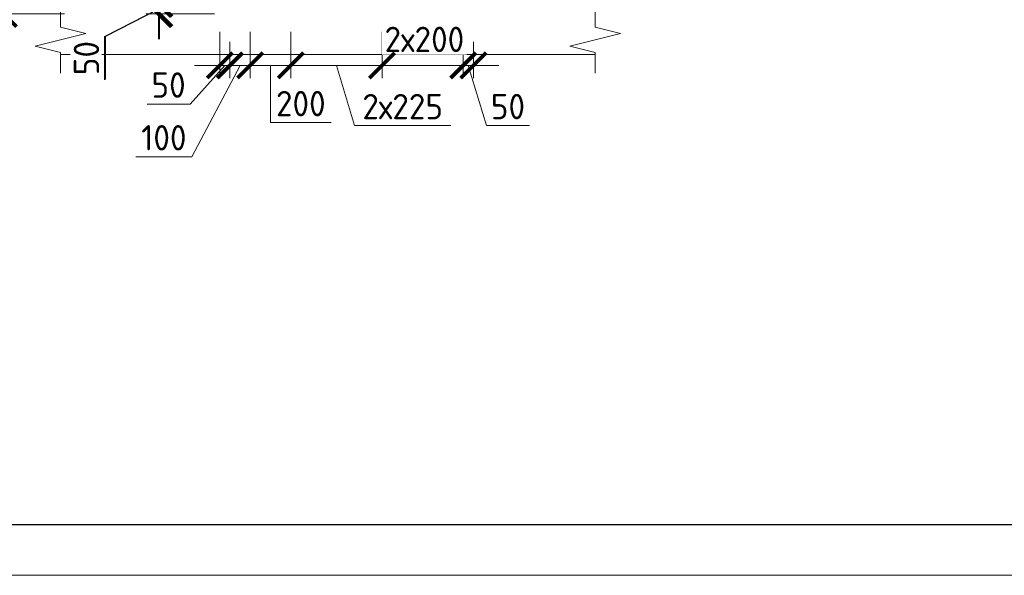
# Model space of a CAD drawing. Header units: millimetres. Extents: x 369815 to 1481759, y -423071 to -27917.
# Tile 168 of 256: x 547734 to 557441, y -396966 to -391486. Entities that reach past the tile are written whole.
import ezdxf

# ---------------------------------------------------------------- set-up
doc = ezdxf.new("R2010")
doc.units = ezdxf.units.MM
doc.linetypes.add('01 Штриховая _4 мм_', pattern=[6, 3.5, -2.5])
for name, color, linetype, lineweight in [('AF_Perekritie', 90, 'Continuous', 18), ('AF_Stena', 90, 'Continuous', 18), ('KR_Fundament', 253, 'Continuous', 18), ('Выноски', 20, 'Continuous', 20), ('размер', 1, 'Continuous', 25), ('РАЗМЕРЫ', 1, 'Continuous', 9), ('Текст', 7, 'Continuous', 25), ('ТОНКИЕ', 7, 'Continuous', 9)]:
    doc.layers.add(name, color=color, linetype=linetype, lineweight=lineweight)
doc.layers.add('ТОЛСТЫЕ_ОСНОВНЫЕ', color=6, linetype='Continuous')
doc.styles.add('GOST-2.304_Type-B', font='GOST_Common.ttf')
doc.styles.add('ГОСТ', font='GOST_Common.ttf')
doc.dimstyles.new('мой 25', dxfattribs={"dimscale": 100, "dimtxt": 2.5, "dimasz": 2.5, "dimexe": 1.25, "dimexo": 0.625, "dimtad": 1, "dimdec": 0, "dimlfac": 0.5, "dimtxsty": 'GOST-2.304_Type-B', "dimblk": 'ARCHTICK', "dimcen": 2.5, "dimdle": 1.25, "dimaunit": 1, "dimadec": 1, "dimazin": 2, "dimtfac": 1, "dimtdec": 0, "dimtmove": 1, "dimatfit": 3, "dimfxl": 6, "dimfxlon": 1, "dimtfill": 1, "dimlwd": -1, "dimlwe": -1, "dimarcsym": 0})

# ---------------------------------------------------------------- blocks, each defined once
blk = doc.blocks.new('штамп кж1.1')
at = {"layer": 'Текст', "color": 7, "attachment_point": 1, "style": 'ГОСТ'}
for s, width, heights, insert, char_height in [('\\pi594.35517;{\\fTimes New Roman|b0|i0|c204|p18;\\C256;Строительство жилого комплекса со  встроенными помещениями \\P\\pi1441.86779;общественного-делового, коммерческого назначения и \\P\\pi41.3631;поликлиническим учреждением по адресу: г. Чита, ул. 1-я Коллективная}', 11543.072, [0], (411117.5, -81801.3), 250), ('\\pi389.01406;{\\fTimes New Roman|b0|i0|c204|p18;\\C256;«Жилой дом со встроенными помещениями \\P\\pi641.91601;общественно-делового и коммерческого \\P\\pi302.06381;назначения на первом этаже здания», поз. 3.1\\P}', 7000, [1500], (410843.9, -83330.8), 225)]:
    blk.add_mtext_dynamic_manual_height_columns(s, width=width, gutter_width=12.5, heights=heights, dxfattribs=dict(at, insert=insert, char_height=char_height))
blk = doc.blocks.new('*U78')
at = {"layer": 'ТОЛСТЫЕ_ОСНОВНЫЕ', "color": 6}
blk.add_lwpolyline([(20, 5), (415, 5), (415, 292), (20, 292)], close=True, dxfattribs=at)
at = {"layer": 'ТОНКИЕ'}
blk.add_lwpolyline([(0, 0), (420, 0), (420, 297), (0, 297)], close=True, dxfattribs=at)
blk = doc.blocks.new('_ArchTick')
at = {"color": 0, "linetype": 'ByBlock', "const_width": 0.15}
blk.add_lwpolyline([(-0.5, -0.5), (0.5, 0.5)], dxfattribs=at)
blk = doc.blocks.new('*D1889')
at = {"layer": 'DEFPOINTS', "color": 0, "transparency": 16777216}
for p in [(548496.7, -385529.7), (547577.7, -391429.7), (549055.4, -391429.7)]:
    blk.add_point(p, dxfattribs=at)
at = {"layer": 'РАЗМЕРЫ', "color": 0, "linetype": 'Continuous', "transparency": 16777216}
for p, q in [((547577.7, -385404.7), (547577.7, -391554.7)), ((548177.7, -385529.7), (547452.7, -385529.7)), ((548177.7, -391429.7), (547452.7, -391429.7))]:
    blk.add_line(p, q, dxfattribs=at)
at = {"layer": 'РАЗМЕРЫ', "color": 0, "transparency": 16777216, "xscale": 250, "yscale": 250, "zscale": 250}
for p, rotation in [((547577.7, -385529.7), 90), ((547577.7, -391429.7), 270)]:
    blk.add_blockref('_ArchTick', p, dxfattribs=dict(at, rotation=rotation))
at = {"layer": 'РАЗМЕРЫ', "color": 0, "transparency": 16777216, "insert": (547390.2, -388479.7), "char_height": 250, "attachment_point": 5, "rotation": 90, "style": 'GOST-2.304_Type-B', "bg_fill": 3, "box_fill_scale": 1.1, "bg_fill_color": 256, "bg_fill_true_color": 13158600, "bg_fill_transparency": 0}
blk.add_mtext('2950', dxfattribs=at)
blk = doc.blocks.new('*D1857')
at = {"layer": 'DEFPOINTS', "color": 0, "transparency": 16777216}
for p in [(549102.3, -391329.9), (549707, -391329.9), (549707, -391429.7)]:
    blk.add_point(p, dxfattribs=at)
at = {"layer": 'РАЗМЕРЫ', "color": 0, "linetype": 'Continuous', "transparency": 16777216}
for p, q in [((549102.3, -391329.9), (549102.3, -391079.9)), ((549644.5, -391329.9), (548977.3, -391329.9)), ((549102.3, -391429.7), (549102.3, -391329.9)), ((549102.3, -391429.7), (549102.3, -391329.9)), ((549102.3, -391379.8), (548571, -391653.1)), ((549644.5, -391429.7), (548977.3, -391429.7)), ((549102.3, -391429.7), (549102.3, -391679.7)), ((548571, -391653.1), (548571, -392078.1))]:
    blk.add_line(p, q, dxfattribs=at)
at = {"layer": 'РАЗМЕРЫ', "color": 0, "transparency": 16777216, "xscale": 250, "yscale": 250, "zscale": 250}
for p, rotation in [((549102.3, -391329.9), 270), ((549102.3, -391429.7), 90)]:
    blk.add_blockref('_ArchTick', p, dxfattribs=dict(at, rotation=rotation))
at = {"layer": 'РАЗМЕРЫ', "color": 0, "transparency": 16777216, "insert": (548383.5, -391865.6), "char_height": 250, "attachment_point": 5, "rotation": 90, "style": 'GOST-2.304_Type-B', "bg_fill": 3, "box_fill_scale": 1.1, "bg_fill_color": 256, "bg_fill_true_color": 13158600, "bg_fill_transparency": 0}
blk.add_mtext('50', dxfattribs=at)
blk = doc.blocks.new('*D1809')
at = {"layer": 'DEFPOINTS', "color": 0, "transparency": 16777216}
for p in [(550007, -391542.3), (550407, -391542.3), (550007, -391937.1)]:
    blk.add_point(p, dxfattribs=at)
at = {"layer": 'РАЗМЕРЫ', "color": 0, "linetype": 'Continuous', "transparency": 16777216}
for p, q in [((550007, -391604.8), (550007, -392062.1)), ((550407, -391604.8), (550407, -392062.1)), ((550532, -391937.1), (549882, -391937.1)), ((550207, -391937.1), (550205.6, -392501.5)), ((550205.6, -392501.5), (550805.6, -392501.5))]:
    blk.add_line(p, q, dxfattribs=at)
at = {"layer": 'РАЗМЕРЫ', "color": 0, "transparency": 16777216, "xscale": 250, "yscale": 250, "zscale": 250, "rotation": 180}
blk.add_blockref('_ArchTick', (550007, -391937.1), dxfattribs=at)
at = {"layer": 'РАЗМЕРЫ', "color": 0, "transparency": 16777216, "xscale": 250, "yscale": 250, "zscale": 250}
blk.add_blockref('_ArchTick', (550407, -391937.1), dxfattribs=at)
at = {"layer": 'РАЗМЕРЫ', "color": 0, "transparency": 16777216, "insert": (550505.6, -392314), "char_height": 250, "attachment_point": 5, "style": 'GOST-2.304_Type-B', "bg_fill": 3, "box_fill_scale": 1.1, "bg_fill_color": 256, "bg_fill_true_color": 13158600, "bg_fill_transparency": 0}
blk.add_mtext('200', dxfattribs=at)
blk = doc.blocks.new('*D1810')
at = {"layer": 'DEFPOINTS', "color": 0, "transparency": 16777216}
for p in [(550407, -391542.3), (551306.3, -391642.3), (551306.3, -391937.1)]:
    blk.add_point(p, dxfattribs=at)
at = {"layer": 'РАЗМЕРЫ', "color": 0, "linetype": 'Continuous', "transparency": 16777216}
for p, q in [((550407, -391604.8), (550407, -392062.1)), ((551306.3, -391704.8), (551306.3, -392062.1)), ((550282, -391937.1), (551431.3, -391937.1)), ((550856.7, -391937.1), (551034.8, -392530.8)), ((551034.8, -392530.8), (551984.8, -392530.8))]:
    blk.add_line(p, q, dxfattribs=at)
at = {"layer": 'РАЗМЕРЫ', "color": 0, "transparency": 16777216, "xscale": 250, "yscale": 250, "zscale": 250, "rotation": 180}
blk.add_blockref('_ArchTick', (550407, -391937.1), dxfattribs=at)
at = {"layer": 'РАЗМЕРЫ', "color": 0, "transparency": 16777216, "xscale": 250, "yscale": 250, "zscale": 250}
blk.add_blockref('_ArchTick', (551306.3, -391937.1), dxfattribs=at)
at = {"layer": 'РАЗМЕРЫ', "color": 0, "transparency": 16777216, "insert": (551509.8, -392343.3), "char_height": 250, "attachment_point": 5, "style": 'GOST-2.304_Type-B', "bg_fill": 3, "box_fill_scale": 1.1, "bg_fill_color": 256, "bg_fill_true_color": 13158600, "bg_fill_transparency": 0}
blk.add_mtext('2х225', dxfattribs=at)
blk = doc.blocks.new('*D1811')
at = {"layer": 'DEFPOINTS', "color": 0, "transparency": 16777216}
for p in [(552107, -391542.3), (552207, -391642.3), (552207, -391937.1)]:
    blk.add_point(p, dxfattribs=at)
at = {"layer": 'РАЗМЕРЫ', "color": 0, "linetype": 'Continuous', "transparency": 16777216}
for p, q in [((552107, -391604.8), (552107, -392062.1)), ((552207, -391704.8), (552207, -392062.1)), ((552107, -391937.1), (551857, -391937.1)), ((552107, -391937.1), (552207, -391937.1)), ((552107, -391937.1), (552207, -391937.1)), ((552157, -391937.1), (552335.1, -392530.8)), ((552207, -391937.1), (552457, -391937.1)), ((552335.1, -392530.8), (552760.1, -392530.8))]:
    blk.add_line(p, q, dxfattribs=at)
at = {"layer": 'РАЗМЕРЫ', "color": 0, "transparency": 16777216, "xscale": 250, "yscale": 250, "zscale": 250}
blk.add_blockref('_ArchTick', (552107, -391937.1), dxfattribs=at)
at = {"layer": 'РАЗМЕРЫ', "color": 0, "transparency": 16777216, "xscale": 250, "yscale": 250, "zscale": 250, "rotation": 180}
blk.add_blockref('_ArchTick', (552207, -391937.1), dxfattribs=at)
at = {"layer": 'РАЗМЕРЫ', "color": 0, "transparency": 16777216, "insert": (552547.6, -392343.3), "char_height": 250, "attachment_point": 5, "style": 'GOST-2.304_Type-B', "bg_fill": 3, "box_fill_scale": 1.1, "bg_fill_color": 256, "bg_fill_true_color": 13158600, "bg_fill_transparency": 0}
blk.add_mtext('50', dxfattribs=at)
blk = doc.blocks.new('*D1812')
at = {"layer": 'DEFPOINTS', "color": 0, "transparency": 16777216}
blk.add_point((551306.3, -391937.8), dxfattribs=at)
at = {"layer": 'РАЗМЕРЫ', "color": 0, "linetype": 'Continuous', "transparency": 16777216}
for p, q in [((551306.3, -391605.5), (551306.3, -392062.8)), ((552107, -391699.6), (552107, -392062.8)), ((552232, -391937.8), (551181.3, -391937.8))]:
    blk.add_line(p, q, dxfattribs=at)
at = {"layer": 'РАЗМЕРЫ', "color": 0, "transparency": 16777216, "insert": (551724, -391680.4), "char_height": 250, "attachment_point": 5, "style": 'GOST-2.304_Type-B', "bg_fill": 3, "box_fill_scale": 1.1, "bg_fill_color": 256, "bg_fill_true_color": 13158600, "bg_fill_transparency": 0}
blk.add_mtext('2х200', dxfattribs=at)
at = {"layer": 'DEFPOINTS', "color": 0, "transparency": 16777216}
for p in [(551306.3, -391543), (552107, -391637.1)]:
    blk.add_point(p, dxfattribs=at)
at = {"layer": 'РАЗМЕРЫ', "color": 0, "transparency": 16777216, "xscale": 250, "yscale": 250, "zscale": 250, "rotation": 180}
blk.add_blockref('_ArchTick', (551306.3, -391937.8), dxfattribs=at)
at = {"layer": 'РАЗМЕРЫ', "color": 0, "transparency": 16777216, "xscale": 250, "yscale": 250, "zscale": 250}
blk.add_blockref('_ArchTick', (552107, -391937.8), dxfattribs=at)
blk = doc.blocks.new('*D1813')
at = {"layer": 'DEFPOINTS', "color": 0, "transparency": 16777216}
for p in [(549707, -391542.3), (549807, -391642.3), (549807, -391937.1)]:
    blk.add_point(p, dxfattribs=at)
at = {"layer": 'РАЗМЕРЫ', "color": 0, "linetype": 'Continuous', "transparency": 16777216}
for p, q in [((549707, -391604.8), (549707, -392062.1)), ((549807, -391704.8), (549807, -392062.1)), ((549757, -391937.1), (549414.4, -392318.2)), ((549707, -391937.1), (549457, -391937.1)), ((549707, -391937.1), (549807, -391937.1)), ((549707, -391937.1), (549807, -391937.1)), ((549807, -391937.1), (550057, -391937.1)), ((549414.4, -392318.2), (548989.4, -392318.2))]:
    blk.add_line(p, q, dxfattribs=at)
at = {"layer": 'РАЗМЕРЫ', "color": 0, "transparency": 16777216, "xscale": 250, "yscale": 250, "zscale": 250}
blk.add_blockref('_ArchTick', (549707, -391937.1), dxfattribs=at)
at = {"layer": 'РАЗМЕРЫ', "color": 0, "transparency": 16777216, "xscale": 250, "yscale": 250, "zscale": 250, "rotation": 180}
blk.add_blockref('_ArchTick', (549807, -391937.1), dxfattribs=at)
at = {"layer": 'РАЗМЕРЫ', "color": 0, "transparency": 16777216, "insert": (549201.9, -392130.7), "char_height": 250, "attachment_point": 5, "style": 'GOST-2.304_Type-B', "bg_fill": 3, "box_fill_scale": 1.1, "bg_fill_color": 256, "bg_fill_true_color": 13158600, "bg_fill_transparency": 0}
blk.add_mtext('50', dxfattribs=at)
blk = doc.blocks.new('*D1814')
at = {"layer": 'DEFPOINTS', "color": 0, "transparency": 16777216}
for p in [(549807, -391642.3), (550007, -391798.5), (550007, -391937.1)]:
    blk.add_point(p, dxfattribs=at)
at = {"layer": 'РАЗМЕРЫ', "color": 0, "linetype": 'Continuous', "transparency": 16777216}
for p, q in [((549807, -391704.8), (549807, -392062.1)), ((549907, -391937.1), (549430.8, -392838.1)), ((549682, -391937.1), (550132, -391937.1)), ((550007, -391861), (550007, -392062.1)), ((549430.8, -392838.1), (548880.8, -392838.1))]:
    blk.add_line(p, q, dxfattribs=at)
at = {"layer": 'РАЗМЕРЫ', "color": 0, "transparency": 16777216, "xscale": 250, "yscale": 250, "zscale": 250, "rotation": 180}
blk.add_blockref('_ArchTick', (549807, -391937.1), dxfattribs=at)
at = {"layer": 'РАЗМЕРЫ', "color": 0, "transparency": 16777216, "xscale": 250, "yscale": 250, "zscale": 250}
blk.add_blockref('_ArchTick', (550007, -391937.1), dxfattribs=at)
at = {"layer": 'РАЗМЕРЫ', "color": 0, "transparency": 16777216, "insert": (549155.8, -392650.6), "char_height": 250, "attachment_point": 5, "style": 'GOST-2.304_Type-B', "bg_fill": 3, "box_fill_scale": 1.1, "bg_fill_color": 256, "bg_fill_true_color": 13158600, "bg_fill_transparency": 0}
blk.add_mtext('100', dxfattribs=at)
blk = doc.blocks.new('*D2407')
at = {"layer": 'DEFPOINTS', "color": 0, "transparency": 16777216}
for p in [(549111.2, -391329.3), (549715.9, -391329.3), (549715.9, -391429.1)]:
    blk.add_point(p, dxfattribs=at)
at = {"layer": 'РАЗМЕРЫ', "color": 0, "linetype": 'Continuous', "transparency": 16777216}
for p, q in [((549111.2, -391329.3), (549111.2, -391079.3)), ((549653.4, -391329.3), (548986.2, -391329.3)), ((549111.2, -391429.1), (549111.2, -391329.3)), ((549111.2, -391429.1), (549111.2, -391329.3)), ((549111.2, -391379.2), (548579.9, -391652.5)), ((549653.4, -391429.1), (548986.2, -391429.1)), ((549111.2, -391429.1), (549111.2, -391679.1)), ((548579.9, -391652.5), (548579.9, -392077.5))]:
    blk.add_line(p, q, dxfattribs=at)
at = {"layer": 'РАЗМЕРЫ', "color": 0, "transparency": 16777216, "xscale": 250, "yscale": 250, "zscale": 250}
for p, rotation in [((549111.2, -391329.3), 270), ((549111.2, -391429.1), 90)]:
    blk.add_blockref('_ArchTick', p, dxfattribs=dict(at, rotation=rotation))
at = {"layer": 'РАЗМЕРЫ', "color": 0, "transparency": 16777216, "insert": (548392.4, -391865), "char_height": 250, "attachment_point": 5, "rotation": 90, "style": 'GOST-2.304_Type-B', "bg_fill": 3, "box_fill_scale": 1.1, "bg_fill_color": 256, "bg_fill_true_color": 13158600, "bg_fill_transparency": 0}
blk.add_mtext('50', dxfattribs=at)
blk = doc.blocks.new('*D2406')
at = {"layer": 'DEFPOINTS', "color": 0, "transparency": 16777216}
for p in [(549111.2, -391329.3), (549715.9, -391329.3), (549715.9, -391429.1)]:
    blk.add_point(p, dxfattribs=at)
at = {"layer": 'РАЗМЕРЫ', "color": 0, "linetype": 'Continuous', "transparency": 16777216}
for p, q in [((549111.2, -391329.3), (549111.2, -391079.3)), ((549653.4, -391329.3), (548986.2, -391329.3)), ((549111.2, -391429.1), (549111.2, -391329.3)), ((549111.2, -391429.1), (549111.2, -391329.3)), ((549111.2, -391379.2), (548579.9, -391652.5)), ((549653.4, -391429.1), (548986.2, -391429.1)), ((549111.2, -391429.1), (549111.2, -391679.1)), ((548579.9, -391652.5), (548579.9, -392077.5))]:
    blk.add_line(p, q, dxfattribs=at)
at = {"layer": 'РАЗМЕРЫ', "color": 0, "transparency": 16777216, "xscale": 250, "yscale": 250, "zscale": 250}
for p, rotation in [((549111.2, -391329.3), 270), ((549111.2, -391429.1), 90)]:
    blk.add_blockref('_ArchTick', p, dxfattribs=dict(at, rotation=rotation))
at = {"layer": 'РАЗМЕРЫ', "color": 0, "transparency": 16777216, "insert": (548392.4, -391865), "char_height": 250, "attachment_point": 5, "rotation": 90, "style": 'GOST-2.304_Type-B', "bg_fill": 3, "box_fill_scale": 1.1, "bg_fill_color": 256, "bg_fill_true_color": 13158600, "bg_fill_transparency": 0}
blk.add_mtext('50', dxfattribs=at)

msp = doc.modelspace()

# ---------------------------------------------------------------- linework, layer by layer
at = {"layer": 'AF_Perekritie', "linetype": '01 Штриховая _4 мм_', "lineweight": 9}
msp.add_line((553408.5, -391829.7, 3100), (553327.1, -391829.7, 3100), dxfattribs=at)
at = {"layer": 'AF_Stena', "lineweight": 20, "elevation": 3100}
for points in [[(553408.5, -391504.7), (553408.5, -391354.7)], [(553408.5, -391504.7), (553408.5, -391559.7)], [(553408.5, -391559.7), (553658.5, -391622.2)], [(548386.2, -391622.2), (547886.2, -391747.2)], [(553658.5, -391622.2), (553158.5, -391747.2)], [(547886.2, -391747.2), (548136.2, -391809.7)], [(553158.5, -391747.2), (553408.5, -391809.7)], [(548136.2, -391809.7), (548136.2, -391864.7)], [(553408.5, -391809.7), (553408.5, -391864.7)], [(548136.2, -391864.7), (548136.2, -392014.7)], [(553408.5, -391864.7), (553408.5, -392014.7)]]:
    msp.add_lwpolyline(points, dxfattribs=at)
at = {"layer": 'KR_Fundament', "lineweight": 9}
msp.add_line((548136.2, -391829.7, 3100), (553327, -391829.7, 3100), dxfattribs=at)

# ---------------------------------------------------------------- block references
at = {"xscale": 100, "yscale": 100, "zscale": 100}
msp.add_blockref('*U78', (542900.4, -396966.1, 3100), dxfattribs=at)
at = {"layer": 'размер'}
msp.add_blockref('штамп кж1.1', (116435.2, -310331.9, 3100), dxfattribs=at)

# ---------------------------------------------------------------- texts
at = {"layer": 'Текст', "color": 7, "char_height": 250, "attachment_point": 1, "style": 'ГОСТ'}
for s, insert in [('\\pi3500;\\P\\pi1484.09091;{\\C0;План пилонов} 15-го этажа{\\H1.83333x; }', (483420.8, -394966.1, 3100)), ('\\pi3500;{\\C256;\\P\\pi2334.09091;Пилон П1 (15 ЭТ)}', (527293.5, -394966.1, 3100))]:
    msp.add_mtext_dynamic_manual_height_columns(s, width=7000, gutter_width=12.5, heights=[1500], dxfattribs=dict(at, insert=insert))

# ---------------------------------------------------------------- next in the draw order: dimensions: what is measured, and where the dimension line sits
at = {"layer": 'РАЗМЕРЫ', "color": 146}
dim = msp.add_linear_dim(base=(547577.7, -391429.7, 3100), p1=(548496.7, -385529.7, 3100), p2=(549055.4, -391429.7, 3100), angle=90, dimstyle='мой 25', dxfattribs=at)
dim.commit()
dim.dimension.update_dxf_attribs({"geometry": '*D1889', "text_midpoint": (547390.2, -388479.7, 3100)})
at = {"layer": 'РАЗМЕРЫ', "color": 146, "true_color": 0x006272}
dim = msp.add_linear_dim(base=(550007, -391937.1, 3100), p1=(550407, -391542.3, 3100), p2=(550007, -391542.3, 3100), angle=180, text='200', dimstyle='мой 25', dxfattribs=at)
dim.commit()
dim.dimension.update_dxf_attribs({"geometry": '*D1809', "text_midpoint": (550268.1, -392501.5, 3100), "dimtype": 160})

# ---------------------------------------------------------------- next in the draw order: linework, layer by layer
at = {"layer": 'AF_Stena', "lineweight": 20, "elevation": 3100}
for points in [[(548136.2, -391506.7), (548136.2, -391356.7)], [(548136.2, -391504.7), (548136.2, -391559.7)], [(548136.2, -391559.7), (548386.2, -391622.2)]]:
    msp.add_lwpolyline(points, dxfattribs=at)

# ---------------------------------------------------------------- next in the draw order: dimensions: what is measured, and where the dimension line sits
at = {"layer": 'РАЗМЕРЫ', "color": 146, "true_color": 0x006272}
dim = msp.add_linear_dim(base=(551306.3, -391937.1, 3100), p1=(550407, -391542.3, 3100), p2=(551306.3, -391642.3, 3100), angle=180, text='2х225', dimstyle='мой 25', dxfattribs=at)
dim.commit()
dim.dimension.update_dxf_attribs({"geometry": '*D1810', "text_midpoint": (551097.3, -392343.3, 3100)})

# ---------------------------------------------------------------- next in the draw order: dimensions: what is measured, and where the dimension line sits
dim = msp.add_linear_dim(base=(549102.3, -391329.9, 3100), p1=(549707, -391429.7, 3100), p2=(549707, -391329.9, 3100), angle=90, dimstyle='мой 25', dxfattribs=at)
dim.commit()
dim.dimension.update_dxf_attribs({"geometry": '*D1857', "text_midpoint": (548571, -391715.6, 3100), "dimtype": 160})
dim = msp.add_linear_dim(base=(552207, -391937.1, 3100), p1=(552107, -391542.3, 3100), p2=(552207, -391642.3, 3100), angle=180, dimstyle='мой 25', dxfattribs=at)
dim.commit()
dim.dimension.update_dxf_attribs({"geometry": '*D1811', "text_midpoint": (552397.6, -392343.3, 3100)})

# ---------------------------------------------------------------- next in the draw order: dimensions: what is measured, and where the dimension line sits
dim = msp.add_linear_dim(base=(549807, -391937.1, 3100), p1=(549707, -391542.3, 3100), p2=(549807, -391642.3, 3100), angle=180, dimstyle='мой 25', dxfattribs=at)
dim.commit()
dim.dimension.update_dxf_attribs({"geometry": '*D1813', "text_midpoint": (549351.9, -392318.2, 3100), "dimtype": 160})
dim = msp.add_linear_dim(base=(551306.3, -391937.8, 3100), p1=(552107, -391637.1, 3100), p2=(551306.3, -391543, 3100), angle=180, text='2х200', dimstyle='мой 25', override={"dimlfac": 0.25}, dxfattribs=at)
dim.commit()
dim.dimension.update_dxf_attribs({"geometry": '*D1812', "text_midpoint": (551724, -391867.9, 3100), "dimtype": 160})

# ---------------------------------------------------------------- next in the draw order: dimensions: what is measured, and where the dimension line sits
dim = msp.add_linear_dim(base=(550007, -391937.1, 3100), p1=(549807, -391642.3, 3100), p2=(550007, -391798.5, 3100), angle=180, dimstyle='мой 25', dxfattribs=at)
dim.commit()
dim.dimension.update_dxf_attribs({"geometry": '*D1814', "text_midpoint": (549368.3, -392838.1, 3100), "dimtype": 160})

# ---------------------------------------------------------------- next in the draw order: block references
at = {"layer": 'размер'}
msp.add_blockref('штамп кж1.1', (72562.5, -310331.9, 3100), dxfattribs=at)

# ---------------------------------------------------------------- next in the draw order: dimensions: what is measured, and where the dimension line sits
at = {"layer": 'РАЗМЕРЫ', "color": 146, "true_color": 0x006272}
dim = msp.add_linear_dim(base=(549111.2, -391329.3, 3100), p1=(549715.9, -391429.1, 3100), p2=(549715.9, -391329.3, 3100), angle=90, dimstyle='мой 25', dxfattribs=at)
dim.commit()
dim.dimension.update_dxf_attribs({"geometry": '*D2407', "text_midpoint": (548579.9, -391715, 3100), "dimtype": 160})

# ---------------------------------------------------------------- next in the draw order: dimensions: what is measured, and where the dimension line sits
dim = msp.add_linear_dim(base=(549111.2, -391329.3, 3100), p1=(549715.9, -391429.1, 3100), p2=(549715.9, -391329.3, 3100), angle=90, dimstyle='мой 25', dxfattribs=at)
dim.commit()
dim.dimension.update_dxf_attribs({"geometry": '*D2406', "text_midpoint": (548579.9, -391715, 3100), "dimtype": 160})

# ---------------------------------------------------------------- next in the draw order: texts
at = {"layer": 'Выноски', "color": 240, "true_color": 0xed1f24, "insert": (476801.7, -389713.7), "char_height": 250, "width": 18219.66, "attachment_point": 1, "style": 'ГОСТ'}
msp.add_mtext('\\pi-500,l500;В выделенной области представлена замененная ( актуальная) версия. Содержание изменения см. в листе разрешения на внесение изменений{\\H1.025x; }', dxfattribs=at)

doc.saveas('drawing.dxf')
